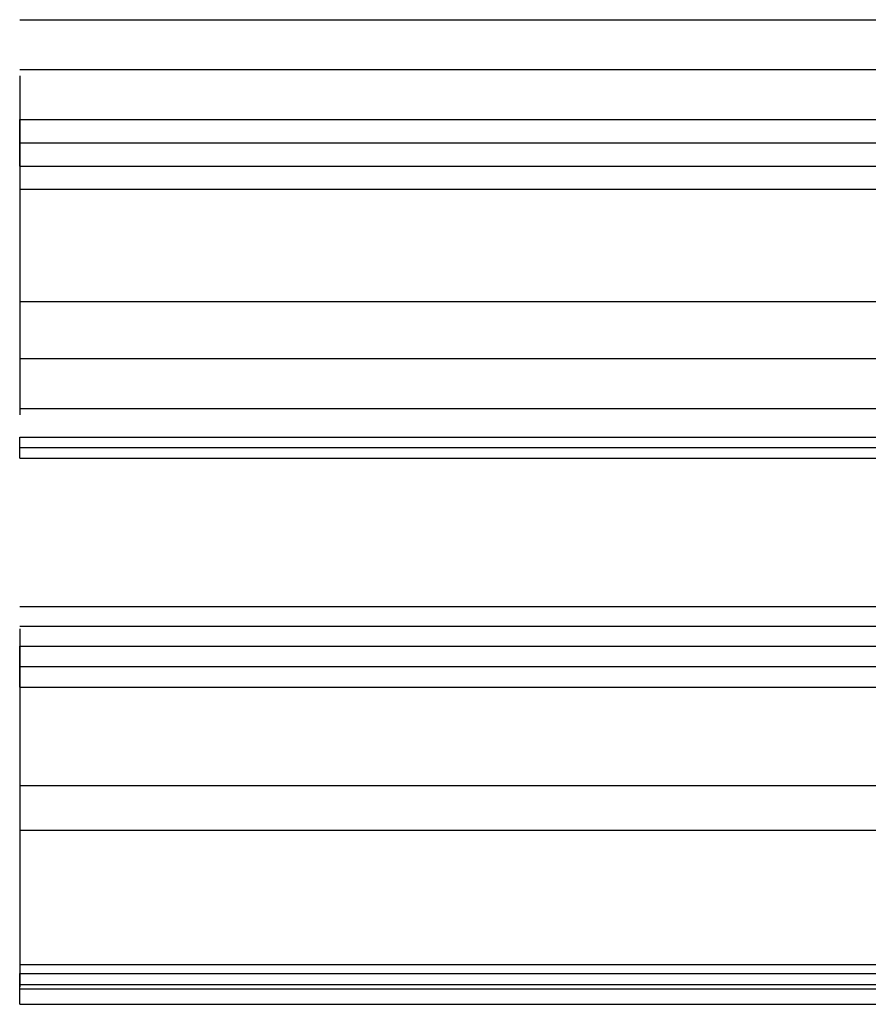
# Model space of a CAD drawing. Header units: millimetres. Extents: x -200 to 200, y -75 to 78.
# Tile 62 of 256: x -200 to -186, y -3 to 14. Entities that reach past the tile are written whole.
import ezdxf

# ---------------------------------------------------------------- set-up
doc = ezdxf.new("R2010")
doc.units = ezdxf.units.MM
doc.header["$MEASUREMENT"] = 0
doc.layers.add('LAYER 01', color=21, linetype='Continuous')

msp = doc.modelspace()

# ---------------------------------------------------------------- linework, layer by layer
at = {"layer": 'LAYER 01'}
for p, q in [((-200, 13.76, 61.758), (200, 13.76, 61.758)), ((-200, 12.908, 64.039), (200, 12.908, 64.039)), ((-200, 12.8, 64.328), (-200, 7.017, 62.168)), ((-200, 11.262, 66.681), (-200, 12.056, 66.319)), ((-200, 12.056, 66.319), (200, 12.056, 66.319)), ((-200, 11.659, 66.5), (200, 11.659, 66.5)), ((-200, 11.262, 66.681), (200, 11.262, 66.681)), ((-200, 10.868, 60.678), (-200, 8.949, 65.817)), ((-200, 10.868, 60.678), (200, 10.868, 60.678)), ((-200, 8.949, 65.817), (200, 8.949, 65.817)), ((-200, 7.977, 59.599), (200, 7.977, 59.599)), ((-200, 7.125, 61.879), (200, 7.125, 61.879)), ((-200, 6.274, 64.159), (-200, 6.636, 64.954)), ((-200, 6.636, 64.954), (200, 6.636, 64.954)), ((-200, 6.455, 64.557), (200, 6.455, 64.557)), ((-200, 6.274, 64.159), (200, 6.274, 64.159)), ((-200, 3.744, 58.335), (200, 3.744, 58.335)), ((-200, 3.405, 60.746), (200, 3.405, 60.746)), ((-200, 3.362, 61.051), (-200, -2.751, 60.191)), ((-200, 2.368, 63.681), (-200, 3.066, 63.156)), ((-200, 3.066, 63.156), (200, 3.066, 63.156)), ((-200, 2.717, 63.419), (200, 2.717, 63.419)), ((-200, 2.368, 63.681), (200, 2.368, 63.681)), ((-200, 0.687, 57.905), (-200, -0.077, 63.337)), ((-200, 0.687, 57.905), (200, 0.687, 57.905)), ((-200, -0.077, 63.337), (200, -0.077, 63.337)), ((-200, -2.369, 57.475), (200, -2.369, 57.475)), ((-200, -3.047, 62.296), (-200, -2.522, 62.993)), ((-200, -2.522, 62.993), (200, -2.522, 62.993)), ((-200, -2.708, 59.886), (200, -2.708, 59.886)), ((-200, -2.784, 62.645), (200, -2.784, 62.645)), ((-200, -3.047, 62.296), (200, -3.047, 62.296))]:
    msp.add_line(p, q, dxfattribs=at)
at = {"layer": 'LAYER 01', "extrusion": (1, 0, 0)}
for points in [[(13.76, 61.758), (7.977, 59.599)], [(12.056, 66.319), (13.76, 61.758)], [(6.636, 64.954), (11.262, 66.681)], [(7.977, 59.599), (6.274, 64.159)], [(3.744, 58.335), (-2.369, 57.475)], [(3.066, 63.156), (3.744, 58.335)], [(-2.522, 62.993), (2.368, 63.681)], [(-2.369, 57.475), (-3.047, 62.296)]]:
    msp.add_lwpolyline(points, dxfattribs=at)

doc.saveas('drawing.dxf')
